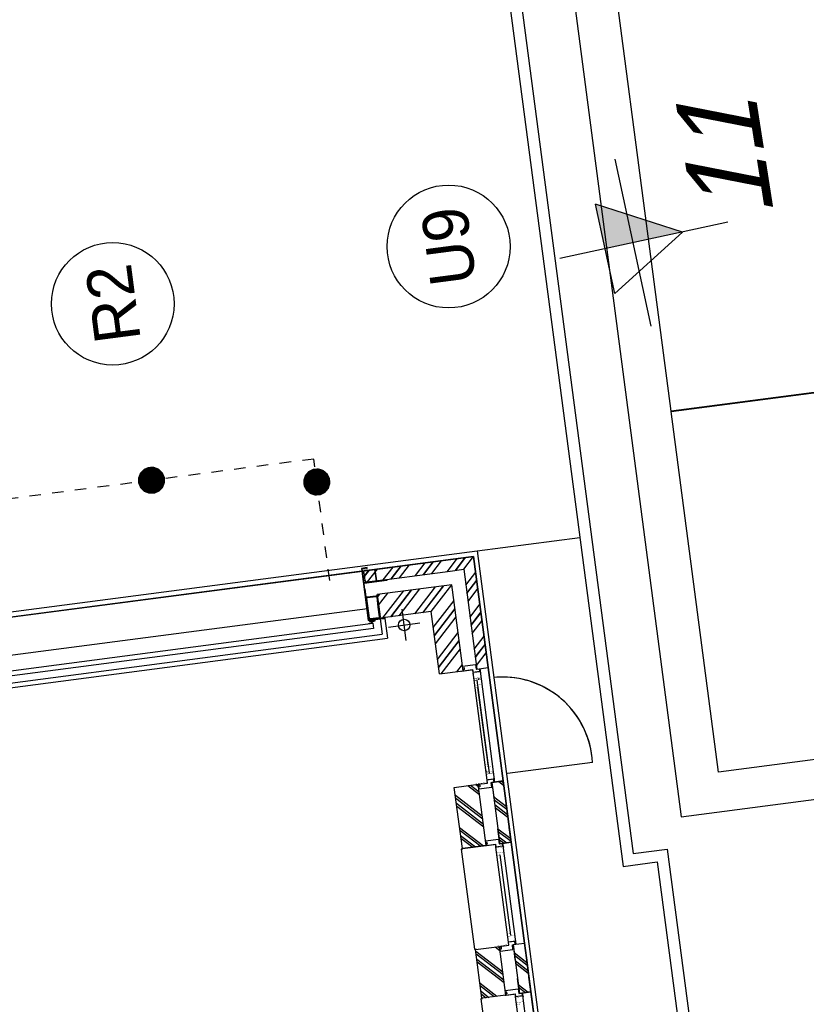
# Model space of a CAD drawing. Header units: metres. Extents: x 118052 to 118564, y 454784 to 455719.
# Tile 28 of 160: x 118279 to 118286, y 455196 to 455204. Entities that reach past the tile are written whole.
import ezdxf
from ezdxf.enums import TextEntityAlignment as Align

# ---------------------------------------------------------------- set-up
doc = ezdxf.new("R2010")
doc.units = ezdxf.units.M
doc.header["$LTSCALE"] = 0.5
doc.linetypes.add('Tauw_L_Center2', pattern=[6.4990000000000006, 4, -0.833, 0.833, -0.833])
for name, color, linetype in [('_gebouwen', 7, 'Continuous'), ('_ob10', 7, 'Continuous'), ('_verharding', 7, 'Continuous'), ('Koningsstal VIEUWPORT', 254, 'Continuous'), ('ZU_N_-_AL999---LR_pvc160_sdr34__20_^200~M_-----', 7, 'Continuous'), ('ZU_N_-_AL999---LU_pvc110_sdr34__20_^200~M_-----', 7, 'Continuous'), ('ZU_N_-_EL999---LU_pvc110_sdr34~H_-----', 2, 'Tauw_L_Center2'), ('ZU_N_-_EL999---LU_pvc160_sdr34~H_-----', 2, 'Tauw_L_Center2'), ('ZU_N_-_MB00----SYM_SONDERING~-_001--', 1, 'Continuous'), ('ZU_N_-_ML999---LR_pvc160_sdr34__20_^200~M_-----', 7, 'Continuous'), ('ZU_N_-_ML999---LU_pvc110_sdr34__20_^200~M_-----', 7, 'Continuous'), ('ZU_N_-_TB00----tekst__35_^200~-_-----', 7, 'Continuous'), ('ZU_N_D_EB00--F-METSELWERK~-_-----', 7, 'Continuous')]:
    doc.layers.add(name, color=color, linetype=linetype)
doc.layers.add('_hekwerk', color=7, linetype='Continuous', lineweight=50)
doc.styles.add('tcb_isocp', font='tcb_isocp.shx')

# ---------------------------------------------------------------- blocks, each defined once
blk = doc.blocks.new('A$C06DD79C7')
at = {"layer": 'ZU_N_D_EB00--F-METSELWERK~-_-----'}
h = blk.add_hatch(dxfattribs=at)
h.set_pattern_fill('10300013,O', color=256, scale=100000, angle=180)
h.set_pattern_definition([(315, (17649.99999999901, -26379.99999999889), (141.4213562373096, 141.4213562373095), []), (315, (17720.70999999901, -26379.99999999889), (141.4213562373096, 141.4213562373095), [])])
h.paths.add_polyline_path([(17159.999999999, -26769.99999999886), (17159.99999999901, -26869.99999999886), (18139.99999999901, -26869.99999999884), (18139.99999999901, -25889.9999999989), (18039.99999999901, -25889.9999999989), (18039.99999999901, -26649.99999999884), (18039.99999999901, -26769.99999999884)])
h = blk.add_hatch(dxfattribs=at)
h.set_pattern_fill('10300013,O', color=256, scale=100000, angle=180)
h.set_pattern_definition([(315, (17539.99999999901, -26269.99999999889), (141.4213562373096, 141.4213562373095), []), (315, (17610.70999999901, -26269.99999999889), (141.4213562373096, 141.4213562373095), [])])
h.paths.add_polyline_path([(17159.99999999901, -26649.99999999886), (17919.99999999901, -26649.99999999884), (17919.99999999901, -25989.9999999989), (17709.99999999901, -25989.9999999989), (17709.99999999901, -26439.99999999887), (17159.99999999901, -26439.99999999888)])
h = blk.add_hatch(dxfattribs=at)
h.set_pattern_fill('10300013,O', color=256, scale=100000, angle=89.99999999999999)
h.set_pattern_definition([(225, (14514.99999999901, -26544.9999999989), (141.4213562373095, -141.4213562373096), []), (225, (14514.99999999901, -26615.7099999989), (141.4213562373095, -141.4213562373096), [])])
h.paths.add_polyline_path([(14299.99999999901, -26439.9999999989), (14299.99999999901, -26649.9999999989), (14729.99999999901, -26649.9999999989), (14729.99999999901, -26439.9999999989)])
h = blk.add_hatch(dxfattribs=at)
h.set_pattern_fill('10300013,O', color=256, scale=100000, angle=90.00000000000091)
h.set_pattern_definition([(225.0000000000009, (15889.99999999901, -26544.9999999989), (141.4213562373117, -141.4213562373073), []), (225.0000000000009, (15889.99999999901, -26615.7099999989), (141.4213562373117, -141.4213562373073), [])])
h.paths.add_polyline_path([(15619.99999999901, -26439.9999999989), (15619.99999999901, -26649.9999999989), (16159.99999999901, -26649.99999999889), (16159.99999999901, -26439.99999999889)])
h = blk.add_hatch(dxfattribs=at)
h.set_pattern_fill('10300013,O', color=256, scale=100000, angle=89.99999999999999)
h.set_pattern_definition([(225, (14514.99999999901, -26819.9999999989), (141.4213562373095, -141.4213562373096), []), (225, (14514.99999999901, -26890.7099999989), (141.4213562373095, -141.4213562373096), [])])
h.paths.add_polyline_path([(14299.99999999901, -26769.9999999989), (14299.99999999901, -26869.9999999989), (14729.99999999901, -26869.9999999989), (14729.99999999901, -26769.9999999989)])
h = blk.add_hatch(dxfattribs=at)
h.set_pattern_fill('10300013,O', color=256, scale=100000, angle=90.00000000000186)
h.set_pattern_definition([(225.0000000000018, (15889.99999999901, -26819.99999999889), (141.4213562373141, -141.4213562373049), []), (225.0000000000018, (15889.99999999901, -26890.70999999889), (141.4213562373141, -141.4213562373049), [])])
h.paths.add_polyline_path([(15619.99999999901, -26769.9999999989), (15619.99999999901, -26869.9999999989), (16159.99999999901, -26869.99999999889), (16159.999999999, -26769.99999999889)])
for p, q in [((17528.99992117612, -21669.99999999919), (17528.99992117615, -26029.9999999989)), ((17568.99992117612, -21709.99999999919), (17568.99992117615, -25989.9999999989)), ((17809.99992014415, -21800.00000111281), (17809.99992014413, -25889.9999999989)), ((18139.99999999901, -21809.99999999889), (18139.99999999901, -25889.9999999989)), ((17979.99999999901, -25889.9999999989), (17709.99999999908, -25889.9999999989)), ((18039.99999999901, -25889.9999999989), (18139.99999999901, -25889.9999999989)), ((18139.99999999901, -25889.9999999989), (18139.99999999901, -26869.99999999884)), ((17703.99999999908, -25989.9999999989), (17568.99992117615, -25989.9999999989)), ((17703.99999999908, -25989.9999999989), (17703.99999999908, -26029.9999999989)), ((17709.99999999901, -26439.99999999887), (17709.99999999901, -25989.9999999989)), ((17709.99999999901, -25989.9999999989), (17919.99999999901, -25989.9999999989)), ((17703.99999999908, -26029.9999999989), (17528.99992117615, -26029.9999999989)), ((17625.00000058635, -26051.53793978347), (17625.00000058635, -26328.46206021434)), ((17486.53794037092, -26189.9999999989), (17763.46206080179, -26189.9999999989)), ((14299.99999999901, -26439.9999999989), (14729.99999999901, -26439.9999999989)), ((14299.99999999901, -26649.9999999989), (14299.99999999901, -26439.9999999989)), ((14299.99999999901, -26439.9999999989), (14729.99999999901, -26439.9999999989)), ((14729.99999999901, -26439.9999999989), (14729.99999999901, -26649.9999999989)), ((15619.99999999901, -26649.9999999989), (15619.99999999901, -26439.9999999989)), ((15619.99999999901, -26439.9999999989), (15619.99999999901, -26649.9999999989)), ((15619.99999999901, -26649.9999999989), (15619.99999999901, -26439.9999999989)), ((15619.99999999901, -26439.9999999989), (16159.99999999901, -26439.99999999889)), ((16159.99999999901, -26439.99999999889), (16159.99999999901, -26649.99999999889)), ((17159.99999999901, -26439.99999999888), (17709.99999999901, -26439.99999999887)), ((17159.99999999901, -26439.99999999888), (17159.99999999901, -26649.99999999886)), ((14299.99999999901, -26649.9999999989), (14729.99999999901, -26649.9999999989)), ((14300.00000035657, -26650.00000037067), (14300.00000035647, -26732.52698366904)), ((14310.00000011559, -26649.9999997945), (14300.00000035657, -26649.99999979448)), ((14310.00000012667, -26662.79973472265), (14310.00000011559, -26649.9999997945)), ((14720.00000012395, -26662.79973472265), (14720.00000013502, -26649.9999997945)), ((14720.00000013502, -26649.9999997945), (14729.99999989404, -26649.99999979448)), ((14729.99999989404, -26650.00000037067), (14729.99999989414, -26732.52698366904)), ((15619.99999999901, -26649.9999999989), (16159.99999999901, -26649.99999999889)), ((15620.00000035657, -26650.00000037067), (15620.00000035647, -26732.52698366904)), ((15630.00000011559, -26649.9999997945), (15620.00000035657, -26649.99999979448)), ((15630.00000012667, -26662.79973472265), (15630.00000011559, -26649.9999997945)), ((16150.00000012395, -26662.79973472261), (16150.00000013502, -26649.99999979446)), ((16150.00000013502, -26649.99999979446), (16159.99999989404, -26649.99999979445)), ((16159.99999989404, -26650.00000037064), (16159.99999989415, -26732.52698366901)), ((17160.00000011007, -26650.00000037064), (17160.00000010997, -26732.52698366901)), ((17169.99999986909, -26649.99999979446), (17160.00000011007, -26649.99999979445)), ((17169.99999988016, -26662.79973472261), (17169.99999986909, -26649.99999979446)), ((13434.99999999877, -26732.52698366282), (14275.00000022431, -26732.52698366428)), ((14300.00000035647, -26732.5269836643), (14275.00000012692, -26732.52698366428)), ((14299.99999999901, -26869.9999999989), (14299.99999999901, -26769.9999999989)), ((14729.99999999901, -26769.9999999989), (14299.99999999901, -26769.9999999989)), ((14300.00000020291, -26769.9999999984), (14431.02179932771, -26769.99999989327)), ((14300.00000020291, -26769.9999999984), (14300.00000028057, -26869.9999999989)), ((14729.99999999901, -26770.00000047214), (14598.9782008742, -26770.00000046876)), ((14729.99999989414, -26732.5269836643), (14755.0000001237, -26732.52698366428)), ((14729.99999999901, -26769.9999999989), (14729.99999999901, -26869.9999999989)), ((14729.99999999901, -26770.00000047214), (14729.99999999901, -26870.00000047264)), ((14754.99999999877, -26732.52698366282), (15595.00000022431, -26732.52698366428)), ((15522.78969406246, -26757.82646202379), (14813.75454079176, -26757.8264620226)), ((15620.00000035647, -26732.5269836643), (15595.00000012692, -26732.52698366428)), ((15619.99999999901, -26869.9999999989), (15619.99999999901, -26769.9999999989)), ((15619.99999999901, -26769.9999999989), (15619.99999999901, -26869.9999999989)), ((15619.99999999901, -26869.9999999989), (15619.99999999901, -26769.9999999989)), ((16159.99999999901, -26769.99999999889), (15619.99999999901, -26769.9999999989)), ((15620.00000020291, -26769.9999999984), (15751.02179932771, -26769.99999989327)), ((15620.00000020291, -26769.9999999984), (15620.00000028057, -26869.9999999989)), ((16159.99999999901, -26770.0000004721), (16028.9782008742, -26770.00000046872)), ((16159.99999989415, -26732.52698366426), (16185.0000001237, -26732.52698366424)), ((16159.99999999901, -26869.99999999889), (16159.999999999, -26769.99999999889)), ((16159.99999999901, -26770.0000004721), (16159.99999999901, -26870.0000004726)), ((16185.00000007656, -26732.52145192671), (17134.99999996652, -26732.5214518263)), ((16184.99999999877, -26732.52698366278), (17134.99999997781, -26732.52698366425)), ((17062.78969381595, -26757.82646202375), (16243.75454079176, -26757.82646202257)), ((16244.09745437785, -26732.52145192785), (16256.36617213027, -26732.52145192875)), ((17000.0182480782, -26757.82093018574), (16306.52598659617, -26757.82093028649)), ((16319.98175196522, -26757.82093028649), (17000.0182480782, -26757.82093018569)), ((17075.90254566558, -26772.51592053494), (17063.63382791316, -26772.51592053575)), ((17160.00000010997, -26732.52698366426), (17134.99999988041, -26732.52698366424)), ((17159.99999999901, -26769.99999999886), (17159.99999999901, -26869.99999999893)), ((17159.9999999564, -26769.99999999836), (17181.02179932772, -26769.99999989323)), ((17159.9999999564, -26769.99999999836), (17160.00000003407, -26869.99999999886)), ((13409.99999999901, -26797.52145237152), (14300.00000022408, -26797.52145237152)), ((14278.67399164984, -26797.52145191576), (14266.40527389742, -26797.5214519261)), ((14729.99999999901, -26797.52145237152), (15620.00000022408, -26797.52145237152)), ((14751.32600860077, -26797.52145191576), (14763.59472635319, -26797.5214519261)), ((15598.67399164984, -26797.52145191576), (15586.40527389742, -26797.5214519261)), ((16160.00000007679, -26797.51592063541), (17159.99999996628, -26797.51592053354)), ((16159.99999999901, -26797.52145237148), (17159.99999997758, -26797.52145237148)), ((16181.32600860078, -26797.52145191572), (16193.5947263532, -26797.52145192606)), ((16244.09745437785, -26797.51592063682), (16256.36617213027, -26797.51592063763)), ((17138.67399140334, -26797.52145191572), (17126.40527365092, -26797.52145192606)), ((14729.99999999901, -26869.9999999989), (14299.99999999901, -26869.9999999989)), ((14300.00000028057, -26869.9999999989), (14431.02179940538, -26869.99999989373)), ((14729.99999999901, -26870.00000047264), (14598.9782008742, -26870.00000046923)), ((16159.99999999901, -26869.99999999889), (15619.99999999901, -26869.9999999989)), ((15620.00000028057, -26869.9999999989), (15751.02179940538, -26869.99999989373)), ((16159.99999999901, -26870.0000004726), (16028.9782008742, -26870.00000046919)), ((16219.99999999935, -27665.4538770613), (16219.99999999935, -26915.40861588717)), ((18139.99999999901, -26869.99999999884), (17159.99999999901, -26869.99999999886)), ((17160.00000003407, -26869.99999999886), (17181.02179940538, -26869.9999998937))]:
    blk.add_line(p, q, dxfattribs=at)
for points in [[(17629.99992014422, -25921.48927002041), (17629.99992014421, -21769.70462589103), (17674.99992014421, -21769.70462589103), (17674.99992014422, -25921.48927002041)], [(17693.99999999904, -25944.49999999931), (17703.99999999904, -25944.49999999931), (17703.99999999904, -25894.49999999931), (17693.99999999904, -25894.49999999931)], [(17695.99999999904, -25942.49999999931), (17701.99999999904, -25942.49999999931), (17701.99999999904, -25896.49999999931), (17695.99999999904, -25896.49999999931)]]:
    blk.add_lwpolyline(points, close=True, dxfattribs=at)
for points in [[(18039.99999999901, -25889.9999999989), (18039.99999999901, -26649.99999999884), (18039.99999999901, -26769.99999999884), (17159.99999999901, -26769.99999999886)], [(17159.99999999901, -26649.99999999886), (17919.99999999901, -26649.99999999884), (17919.99999999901, -25989.9999999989)], [(14295.00000079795, -26444.99999954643), (14295.00000096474, -26429.9999999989), (13415.00000102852, -26429.9999999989), (13415.00000102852, -26444.9999999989)], [(15615.00000079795, -26444.99999954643), (15615.00000096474, -26429.9999999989), (14735.00000102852, -26429.9999999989), (14735.00000102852, -26444.9999999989)], [(14310.00000012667, -26662.79973472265), (14325.00000012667, -26662.79973472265), (14325.00000012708, -26650.00000036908), (14342.00000012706, -26650.0000003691), (14342.00000012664, -26764.00000036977), (14300.00000012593, -26764.00000036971), (14300.00000012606, -26790.00000036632), (14275.00000012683, -26790.00000036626), (14275.00000012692, -26732.52698366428)], [(14720.00000012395, -26662.79973472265), (14705.00000012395, -26662.79973472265), (14705.00000012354, -26650.00000036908), (14688.00000012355, -26650.0000003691), (14688.00000012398, -26764.00000036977), (14730.00000012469, -26764.00000036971), (14730.00000012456, -26790.00000036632), (14755.00000012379, -26790.00000036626), (14755.0000001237, -26732.52698366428)], [(15630.00000012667, -26662.79973472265), (15645.00000012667, -26662.79973472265), (15645.00000012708, -26650.00000036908), (15662.00000012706, -26650.0000003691), (15662.00000012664, -26764.00000036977), (15620.00000012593, -26764.00000036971), (15620.00000012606, -26790.00000036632), (15595.00000012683, -26790.00000036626), (15595.00000012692, -26732.52698366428)], [(16150.00000012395, -26662.79973472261), (16135.00000012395, -26662.79973472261), (16135.00000012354, -26650.00000036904), (16118.00000012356, -26650.00000036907), (16118.00000012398, -26764.00000036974), (16160.00000012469, -26764.00000036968), (16160.00000012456, -26790.00000036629), (16185.00000012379, -26790.00000036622), (16185.0000001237, -26732.52698366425)], [(17169.99999988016, -26662.79973472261), (17184.99999988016, -26662.79973472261), (17184.99999988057, -26650.00000036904), (17201.99999988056, -26650.00000036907), (17201.99999988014, -26764.00000036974), (17159.99999987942, -26764.00000036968), (17159.99999987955, -26790.00000036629), (17134.99999988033, -26790.00000036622), (17134.99999988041, -26732.52698366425)]]:
    blk.add_lwpolyline(points, dxfattribs=at)
at = {"layer": 'ZU_N_D_EB00--F-METSELWERK~-_-----', "flags": 128}
blk.add_lwpolyline([(18157.99999999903, -25889.99999999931), (18157.99999999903, -25933.99999999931), (18163.99999999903, -25933.99999999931), (18163.99999999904, -25883.99999999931), (17703.99999999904, -25883.99999999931), (17703.99999999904, -26033.99999999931), (17709.99999999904, -26033.99999999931), (17709.99999999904, -25889.99999999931)], close=True, dxfattribs=at)
for points in [[(17809.99999999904, -25989.99999999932), (17722.59999999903, -25989.99999999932, -0.4142135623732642), (17709.99999999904, -25977.39999999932), (17709.99999999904, -25902.59999999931, -0.4142135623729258), (17722.59999999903, -25889.99999999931), (17897.39999999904, -25889.99999999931, -0.4142135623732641), (17909.99999999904, -25902.59999999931), (17909.99999999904, -25977.39999999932, -0.4142135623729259), (17897.39999999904, -25989.99999999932)], [(17809.99999999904, -25983.69999999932), (17722.59999999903, -25983.69999999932, -0.4142135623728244), (17716.29999999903, -25977.39999999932), (17716.29999999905, -25902.59999999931, -0.414213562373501), (17722.59999999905, -25896.2999999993), (17897.39999999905, -25896.29999999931, -0.4142135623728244), (17903.69999999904, -25902.5999999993), (17903.69999999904, -25977.39999999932, -0.414213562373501), (17897.39999999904, -25983.69999999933)], [(18129.99999999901, -25889.99999999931), (18129.99999999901, -25892.49999999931, -0.414213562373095), (18122.49999999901, -25899.99999999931), (18054.99999999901, -25899.99999999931, 0.4142135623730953), (18039.99999999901, -25914.99999999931), (18039.99999999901, -26082.49999999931, -0.414213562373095), (18032.49999999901, -26089.99999999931), (18029.99999999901, -26089.99999999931), (18029.99999999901, -25889.99999999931)]]:
    blk.add_lwpolyline(points, format="xyb", close=True, dxfattribs=at)
at = {"layer": 'ZU_N_D_EB00--F-METSELWERK~-_-----', "const_width": 2}
for points in [[(14294.34430402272, -26629.9999998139), (14294.344304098, -26727.06750700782), (14249.344304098, -26727.06750703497)], [(14735.65569622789, -26629.9999998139), (14735.65569615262, -26727.06750700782), (14780.65569615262, -26727.06750703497)], [(15614.34430402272, -26629.9999998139), (15614.344304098, -26727.06750700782), (15569.344304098, -26727.06750703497)], [(16165.6556962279, -26629.99999981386), (16165.65569615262, -26727.06750700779), (16210.65569615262, -26727.06750703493)], [(17154.34430377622, -26629.99999981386), (17154.3443038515, -26727.06750700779), (17109.3443038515, -26727.06750703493)], [(14276.38341646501, -26797.52145192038), (14202.78969406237, -26797.5214519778), (14222.78969406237, -26797.5214519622), (14222.78969401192, -26732.5214519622)], [(14222.78969401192, -26732.5214519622), (14202.78969401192, -26732.5214519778), (14202.78969403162, -26757.8264616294), (14222.78969403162, -26757.82646161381)], [(14222.78969401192, -26732.52145196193), (14255.82271398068, -26732.52145193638), (14255.82271398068, -26732.52145193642)], [(14254.81908937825, -26732.5214519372), (14268.21942583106, -26732.52145192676), (14268.21942588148, -26797.52145192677), (14280.99087160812, -26797.52145191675)], [(14775.18091087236, -26732.5214519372), (14761.78057441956, -26732.52145192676), (14761.78057436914, -26797.52145192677), (14749.0091286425, -26797.52145191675)], [(14753.6165837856, -26797.52145192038), (14827.21030618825, -26797.5214519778), (14807.21030618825, -26797.5214519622), (14807.2103062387, -26732.5214519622)], [(14807.2103062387, -26732.52145196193), (14774.17728626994, -26732.52145193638), (14774.17728626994, -26732.52145193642)], [(14807.2103062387, -26732.5214519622), (14827.2103062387, -26732.5214519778), (14827.21030621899, -26757.8264616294), (14807.21030621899, -26757.82646161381)], [(15596.38341646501, -26797.52145192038), (15522.78969406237, -26797.5214519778), (15542.78969406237, -26797.5214519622), (15542.78969401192, -26732.5214519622)], [(15542.78969401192, -26732.5214519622), (15522.78969401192, -26732.5214519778), (15522.78969403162, -26757.8264616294), (15542.78969403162, -26757.82646161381)], [(15542.78969401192, -26732.52145196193), (15575.82271398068, -26732.52145193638), (15575.82271398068, -26732.52145193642)], [(15574.81908937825, -26732.5214519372), (15588.21942583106, -26732.52145192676), (15588.21942588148, -26797.52145192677), (15600.99087160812, -26797.52145191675)], [(16174.78057441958, -26797.51592063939), (16242.7693559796, -26797.51592063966), (16241.78057441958, -26797.5159206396), (16241.78057441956, -26732.5159206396), (16191.78057441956, -26732.51592063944), (16191.78057441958, -26797.51592063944), (16174.78057441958, -26797.51592063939)], [(16205.18091087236, -26732.52145193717), (16191.78057441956, -26732.52145192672), (16191.78057436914, -26797.52145192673), (16179.0091286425, -26797.52145191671)], [(16183.61658378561, -26797.52145192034), (16257.21030618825, -26797.52145197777), (16237.21030618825, -26797.52145196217), (16237.2103062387, -26732.52145196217)], [(16237.2103062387, -26732.5214519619), (16204.17728626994, -26732.52145193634), (16204.17728626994, -26732.52145193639)], [(16237.2103062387, -26732.52145196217), (16257.2103062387, -26732.52145197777), (16257.210306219, -26757.82646162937), (16237.210306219, -26757.82646161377)], [(16241.78057441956, -26732.5159206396), (16261.78057441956, -26732.51592063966)], [(16267.95235659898, -26739.92002707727), (16254.55202014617, -26739.92002707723), (16254.55202014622, -26797.51592063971), (16245.9838613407, -26797.51592063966)], [(16246.38802956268, -26797.51592063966), (16319.98175196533, -26797.51592063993), (16299.98175196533, -26797.51592063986), (16299.9817519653, -26732.51592063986)], [(16299.9817519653, -26732.51592063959), (16266.94873199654, -26732.51592063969), (16266.94873199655, -26739.92002707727)], [(16299.9817519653, -26732.51592063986), (16319.9817519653, -26732.51592063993), (16319.98175196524, -26757.82093029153), (16299.98175196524, -26757.82093029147)], [(17073.61197048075, -26797.51592053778), (17000.01824807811, -26797.51592053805), (17020.01824807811, -26797.51592053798), (17020.01824807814, -26732.51592053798)], [(17020.01824807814, -26732.51592053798), (17000.01824807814, -26732.51592053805), (17000.0182480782, -26757.82093018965), (17020.0182480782, -26757.82093018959)], [(17020.01824807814, -26732.51592053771), (17053.0512680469, -26732.51592053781), (17053.05126804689, -26739.92002697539)], [(17052.04764344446, -26739.92002697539), (17065.44797989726, -26739.92002697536), (17065.44797989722, -26797.51592053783), (17074.01613870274, -26797.51592053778)], [(17078.21942562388, -26732.51592053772), (17058.21942562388, -26732.51592053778)], [(17136.38341621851, -26797.52145192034), (17062.78969381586, -26797.52145197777), (17082.78969381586, -26797.52145196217), (17082.78969376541, -26732.52145196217)], [(17082.78969376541, -26732.52145196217), (17062.78969376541, -26732.52145197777), (17062.78969378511, -26757.82646162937), (17082.78969378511, -26757.82646161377)], [(17145.21942562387, -26797.51592053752), (17077.23064406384, -26797.51592053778), (17078.21942562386, -26797.51592053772), (17078.21942562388, -26732.51592053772), (17128.21942562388, -26732.51592053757), (17128.21942562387, -26797.51592053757), (17145.21942562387, -26797.51592053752)], [(17082.78969376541, -26732.5214519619), (17115.82271373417, -26732.52145193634), (17115.82271373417, -26732.52145193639)], [(17114.81908913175, -26732.52145193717), (17128.21942558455, -26732.52145192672), (17128.21942563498, -26797.52145192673), (17140.99087136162, -26797.52145191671)], [(16241.78057441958, -26788.93220687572), (16250.73921385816, -26788.93220687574), (16249.13864860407, -26788.93220687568)], [(17078.21942562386, -26788.93220677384), (17069.26078618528, -26788.93220677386), (17070.86135143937, -26788.9322067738)]]:
    blk.add_lwpolyline(points, dxfattribs=at)
at = {"layer": 'ZU_N_D_EB00--F-METSELWERK~-_-----'}
blk.add_circle((17625.00000058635, -26189.9999999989), 50, dxfattribs=at)
for centre, radius, start, end in [((17723.52738891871, -25886.34096743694), 44.58317010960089, 177.1335700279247, 228.5245559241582), ((17723.52738891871, -25894.34096743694), 44.58317010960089, 177.1335700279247, 228.5245559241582), ((16281.99307441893, -26882.22387507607), 785.6795639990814, 265.4744431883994, 356.2538015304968)]:
    blk.add_arc(centre, radius, start, end, dxfattribs=at)
blk = doc.blocks.new('zusondg1')
for p, q in [((0, -1.056103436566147), (0, 0.819315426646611)), ((-0.5, 0.314618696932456), (0, -0.5514067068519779)), ((-0.5, 0.314618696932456), (0.5, 0.314618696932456)), ((0, -0.5514067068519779), (0.5, 0.314618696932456)), ((-0.9336846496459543, 0), (0.933684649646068, 0))]:
    blk.add_line(p, q)
for points in [[(0, -0.5514067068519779), (0, 0.314618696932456), (0.5, 0.314618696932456)], [(0, -0.5514067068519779), (0, 0.314618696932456), (0.5, 0.314618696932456), (0, -0.5514067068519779)]]:
    blk.add_solid(points)
blk = doc.blocks.new('Leidingen')
at = {"layer": 'ZU_N_-_EL999---LU_pvc110_sdr34~H_-----'}
blk.add_lwpolyline([(-263355.5209956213, -25542.35845676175), (-262284.4050102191, -25542.35845673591)], dxfattribs=at)
at = {"layer": 'ZU_N_-_EL999---LU_pvc160_sdr34~H_-----'}
blk.add_lwpolyline([(-262284.4050102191, -25542.35845673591), (-262284.4050105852, 1196.853516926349)], dxfattribs=at)
at = {"layer": 'ZU_N_-_ML999---LR_pvc160_sdr34__20_^200~M_-----', "flags": 128}
blk.add_lwpolyline([(-262284.4050103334, -24112.25999547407, 0, 0, 0), (-262403.9640958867, -24122.53740149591, 0, 91.82399999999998, 0), (-262394.8536934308, -24121.75426314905, 91.82399999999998, 169.728, 0), (-262368.9571955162, -24119.5281770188, 169.728, 221.712, 0), (-262330.1483163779, -24116.1921310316, 221.712, 240, 0), (-262284.4050103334, -24112.25999547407, 240, 221.712, 0), (-262238.6617042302, -24108.32785998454, 221.712, 169.728, 0), (-262199.8528249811, -24104.99181401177, 169.728, 91.82399999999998, 0), (-262173.956327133, -24102.76572787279, 91.82399999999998, 0, 0), (-262164.8459247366, -24101.98258957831, 0, 0, 0), (-262284.4050103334, -24112.25999547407, 0, 0, 0), (-261244.212556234, -24022.84412147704, 0, 0, 0)], format="xyseb", dxfattribs=at)
at = {"layer": 'ZU_N_-_ML999---LR_pvc160_sdr34__20_^200~M_-----'}
blk.add_circle((-260710.5464825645, -23976.96970825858), 535.6341475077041, dxfattribs=at)
at = {"layer": 'ZU_N_-_ML999---LU_pvc110_sdr34__20_^200~M_-----', "ltscale": 0.005, "flags": 128}
blk.add_lwpolyline([(-262487.1163916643, -25542.35845676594, 0, 0, 0), (-262583.3429737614, -25470.66156023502, 0, 91.82400020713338, 0), (-262576.0105082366, -25476.124863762, 91.82400020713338, 169.7280003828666, 0), (-262555.1678305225, -25491.65441155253, 169.7280003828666, 221.7120005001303, 0), (-262523.932681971, -25514.92722411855, 221.7120005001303, 240.0000005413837, 0), (-262487.1163916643, -25542.35845676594, 240.0000005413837, 221.7120005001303, 0), (-262450.3001013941, -25569.78968934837, 221.7120005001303, 169.7280003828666, 0), (-262419.0649529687, -25593.06250195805, 169.7280003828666, 91.82400020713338, 0), (-262398.2222752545, -25608.59204974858, 91.82400020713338, 0, 0), (-262390.8898097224, -25614.05535327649, 0, 0, 0), (-262487.1163916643, -25542.35845676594, 0, 0, 0), (-261025.6872512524, -26631.24607587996, 0, 0, 0)], format="xyseb", dxfattribs=at)
at = {"layer": 'ZU_N_-_ML999---LU_pvc110_sdr34__20_^200~M_-----', "ltscale": 0.005}
blk.add_circle((-260594.7984212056, -26952.29449302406), 537.3427863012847, dxfattribs=at)
at = {"layer": 'ZU_N_-_MB00----SYM_SONDERING~-_001--', "xscale": 799.9999999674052, "yscale": 800.0000000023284, "zscale": 799.9999999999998, "rotation": 4.735440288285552}
blk.add_blockref('zusondg1', (-260772.2732348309, -28555.63542957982), dxfattribs=at)
at = {"layer": 'ZU_N_-_AL999---LR_pvc160_sdr34__20_^200~M_-----', "style": 'tcb_isocp'}
blk.add_text('R2', height=399.9999999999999, dxfattribs=at).set_placement((-260710.5464825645, -23976.96970825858), align=Align.MIDDLE)
at = {"layer": 'ZU_N_-_AL999---LU_pvc110_sdr34__20_^200~M_-----', "ltscale": 0.005, "style": 'tcb_isocp'}
blk.add_text('U9', height=400.0000009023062, dxfattribs=at).set_placement((-260594.7984212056, -26952.29449302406), align=Align.MIDDLE)
at = {"layer": 'ZU_N_-_TB00----tekst__35_^200~-_-----', "style": 'tcb_isocp', "oblique": 20.00023775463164}
blk.add_text('11', height=699.9999999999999, rotation=1.435440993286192, dxfattribs=at).set_placement((-260179.8993977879, -29447.36180369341), align=Align.MIDDLE)

msp = doc.modelspace()

# ---------------------------------------------------------------- hatches: boundary and pattern name
at = {"layer": '_gebouwen'}
h = msp.add_hatch(dxfattribs=at)
h.set_pattern_fill('10300013,O', color=256, scale=99.75393699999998, angle=277.4698759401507)
h.set_pattern_definition([(52.46987594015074, (118282.7730033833, 455199.1354025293), (-0.1582163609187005, 0.1215358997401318), []), (52.46987594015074, (118282.7638333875, 455199.2053399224), (-0.1582163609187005, 0.1215358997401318), [])])
h.paths.add_polyline_path([(118283.222287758, 455198.7013336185), (118283.3211951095, 455198.7143021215), (118283.1941038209, 455199.6835942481), (118282.2248116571, 455199.5565029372), (118282.2377801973, 455199.4575955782), (118282.9894761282, 455199.5561561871), (118283.10816495, 455199.5717183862)])
h = msp.add_hatch(dxfattribs=at)
h.set_pattern_fill('10300013,O', color=256, scale=99.75393699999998, angle=277.4698759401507)
h.set_pattern_definition([(52.46987594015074, (118282.6784706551, 455199.0123390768), (-0.1582163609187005, 0.1215358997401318), []), (52.46987594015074, (118282.6693006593, 455199.0822764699), (-0.1582163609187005, 0.1215358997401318), [])])
h.paths.add_polyline_path([(118283.1035989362, 455198.685771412), (118283.0050383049, 455199.4374673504), (118282.3522497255, 455199.3518752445), (118282.3794836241, 455199.144169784), (118282.8245667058, 455199.2025280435), (118282.8958934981, 455198.6585375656)])
h = msp.add_hatch(dxfattribs=at)
h.set_pattern_fill('10300013,O', color=256, scale=99.75393699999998, angle=187.4698759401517)
h.set_pattern_definition([(322.4698759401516, (118283.164446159, 455197.4160310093), (0.1215358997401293, 0.1582163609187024), []), (322.4698759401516, (118283.234383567, 455197.4252010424), (0.1215358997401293, 0.1582163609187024), [])])
h.paths.add_polyline_path([(118283.0956083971, 455197.135364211), (118283.3033138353, 455197.1625980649), (118283.2332839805, 455197.6966978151), (118283.0255784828, 455197.6694639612)])
h = msp.add_hatch(dxfattribs=at)
h.set_pattern_fill('10300013,O', color=256, scale=99.75393699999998, angle=187.4698759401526)
h.set_pattern_definition([(322.4698759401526, (118283.4364414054, 455197.4516943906), (0.1215358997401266, 0.1582163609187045), []), (322.4698759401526, (118283.5063788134, 455197.4608644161), (0.1215358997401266, 0.1582163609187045), [])])
h.paths.add_polyline_path([(118283.4220027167, 455197.1781602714), (118283.5209100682, 455197.1911287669), (118283.4508801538, 455197.7252285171), (118283.3519728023, 455197.7122600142)])
h = msp.add_hatch(dxfattribs=at)
h.set_pattern_fill('10300013,O', color=256, scale=99.75393699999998, angle=187.4698759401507)
h.set_pattern_definition([(322.4698759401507, (118283.3427630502, 455196.0560548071), (0.1215358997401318, 0.1582163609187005), []), (322.4698759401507, (118283.4127004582, 455196.0652248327), (0.1215358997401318, 0.1582163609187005), [])])
h.paths.add_polyline_path([(118283.2667926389, 455195.8297870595), (118283.474498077, 455195.8570209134), (118283.4187335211, 455196.2823225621), (118283.211028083, 455196.2550887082)])
h = msp.add_hatch(dxfattribs=at)
h.set_pattern_fill('10300013,O', color=256, scale=99.75393699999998, angle=187.4698759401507)
h.set_pattern_definition([(322.4698759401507, (118283.6147582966, 455196.0917181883), (0.1215358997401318, 0.1582163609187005), []), (322.4698759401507, (118283.6846957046, 455196.1008882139), (0.1215358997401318, 0.1582163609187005), [])])
h.paths.add_polyline_path([(118283.5931868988, 455195.8725831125), (118283.6920942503, 455195.8855516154), (118283.6363296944, 455196.3108532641), (118283.5374223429, 455196.2978847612)])

# ---------------------------------------------------------------- linework, layer by layer
for p, q in [((118282.2248116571, 455199.5565029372), (118283.1941038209, 455199.6835942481)), ((118283.1941038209, 455199.6835942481), (118282.3336098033, 455199.5707682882)), ((118282.3336098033, 455199.5707682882), (118283.1941038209, 455199.6835942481)), ((118282.3336098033, 455199.5707682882), (118283.1941038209, 455199.6835942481)), ((118283.1941038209, 455199.6835942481), (118283.3211951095, 455198.7143021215)), ((118283.1941038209, 455199.6835942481), (118285.3611404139, 455183.1561743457)), ((118283.1941038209, 455199.6835942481), (118283.3211951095, 455198.7143021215)), ((118278.1893913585, 455199.0273880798), (118282.2248116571, 455199.5565029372)), ((118282.2377801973, 455199.4575955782), (118282.2248116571, 455199.5565029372)), ((118282.3336098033, 455199.5707682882), (118282.3465782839, 455199.4718609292)), ((118282.3465782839, 455199.4718609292), (118282.3336098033, 455199.5707682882)), ((118282.3465782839, 455199.4718609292), (118282.3336098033, 455199.5707682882)), ((118282.2455612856, 455199.3982511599), (118282.280576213, 455199.1312012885)), ((118282.3794836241, 455199.144169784), (118282.3522497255, 455199.3518752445)), ((118278.2222966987, 455198.6996968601), (118282.2676077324, 455199.2301085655)), ((118282.8245667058, 455199.2025280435), (118282.3794836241, 455199.144169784)), ((118282.6062779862, 455198.949086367), (118282.5703651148, 455199.2229847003)), ((118282.8958934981, 455198.6585375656), (118282.8245667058, 455199.2025280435)), ((118282.3802617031, 455199.1382353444), (118282.4198246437, 455199.1434227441)), ((118282.3802617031, 455199.1382353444), (118282.3977691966, 455199.0047103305)), ((118282.4198246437, 455199.1434227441), (118282.4425195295, 455198.9703347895)), ((118282.4513723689, 455199.0680790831), (118282.7252707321, 455199.1039919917)), ((118278.1645341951, 455198.4496584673), (118282.3977691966, 455199.0047103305)), ((118278.1301586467, 455198.404908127), (118282.4425195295, 455198.9703347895)), ((118283.3211951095, 455198.7143021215), (118283.3184689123, 455198.7350942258)), ((118282.8958934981, 455198.6585375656), (118283.1035989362, 455198.685771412)), ((118283.1149619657, 455198.6973220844), (118283.1023020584, 455198.6956621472)), ((118283.1023020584, 455198.6956621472), (118283.1035989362, 455198.685771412)), ((118283.1035989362, 455198.685771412), (118283.185224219, 455198.6964739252)), ((118283.185224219, 455198.6964739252), (118283.1884662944, 455198.6717470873)), ((118283.3116616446, 455197.7321264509), (118283.1884608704, 455198.6717463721)), ((118283.3116670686, 455197.7321271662), (118283.1884662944, 455198.6717470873)), ((118283.222287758, 455198.7013336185), (118283.2195615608, 455198.7221257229)), ((118283.222287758, 455198.7013336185), (118283.3211951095, 455198.7143021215)), ((118283.222287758, 455198.7013336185), (118283.3211951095, 455198.7143021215)), ((118283.3791880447, 455197.7158284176), (118283.24950306, 455198.704902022)), ((118283.3791935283, 455197.7158291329), (118283.249508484, 455198.7049027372)), ((118283.2522741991, 455198.6838097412), (118283.2538652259, 455198.6716750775)), ((118283.3211951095, 455198.7143021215), (118283.4508801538, 455197.7252285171)), ((118283.2228539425, 455198.6036067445), (118283.329070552, 455197.7935206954)), ((118283.2356823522, 455198.618481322), (118283.2372734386, 455198.6063466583)), ((118283.3191795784, 455197.8689142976), (118283.2309890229, 455198.5415204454)), ((118283.2309890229, 455198.5415204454), (118283.320924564, 455197.8556055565)), ((118284.2298614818, 455197.8877313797), (118283.4889390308, 455197.7905833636)), ((118283.3039975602, 455197.790578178), (118283.3024064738, 455197.8027128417)), ((118283.3682818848, 455197.79900699), (118283.3666907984, 455197.8111416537)), ((118283.0255784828, 455197.6694639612), (118283.2332839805, 455197.6966978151)), ((118283.2332839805, 455197.6966978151), (118283.3149092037, 455197.7074003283)), ((118283.3033138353, 455197.1625980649), (118283.2332839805, 455197.6966978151)), ((118283.2345807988, 455197.68680708), (118283.2332839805, 455197.6966978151)), ((118283.3149092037, 455197.7074003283), (118283.3116670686, 455197.7321271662)), ((118283.4508801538, 455197.7252285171), (118283.3519728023, 455197.7122600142)), ((118283.3519728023, 455197.7122600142), (118283.4508801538, 455197.7252285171)), ((118283.3519728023, 455197.7122600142), (118283.4220027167, 455197.1781602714)), ((118283.3519728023, 455197.7122600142), (118283.368964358, 455197.5826698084)), ((118283.3764278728, 455197.7369221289), (118283.3748367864, 455197.7490567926)), ((118283.4508801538, 455197.7252285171), (118283.5209100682, 455197.1911287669)), ((118283.4508801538, 455197.7252285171), (118283.4678717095, 455197.5956383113)), ((118283.4508801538, 455197.7252285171), (118283.4508801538, 455197.7252285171)), ((118283.4508801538, 455197.7252285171), (118283.4678717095, 455197.5956383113)), ((118283.0956083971, 455197.135364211), (118283.0255784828, 455197.6694639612)), ((118283.2472407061, 455197.6884670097), (118283.2345807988, 455197.68680708)), ((118283.4678717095, 455197.5956383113), (118283.5209100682, 455197.1911287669)), ((118283.4220027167, 455197.1781602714), (118283.4050111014, 455197.3077504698)), ((118283.5209100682, 455197.1911287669), (118283.5039185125, 455197.3207189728)), ((118283.5209100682, 455197.1911287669), (118283.4220027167, 455197.1781602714)), ((118283.4220027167, 455197.1781602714), (118283.5209100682, 455197.1911287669)), ((118283.5209100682, 455197.1911287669), (118283.4220027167, 455197.1781602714)), ((118283.4220027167, 455197.1781602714), (118283.5209100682, 455197.1911287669)), ((118283.5646430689, 455196.3014538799), (118283.4492234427, 455197.1817293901)), ((118283.5209100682, 455197.1911287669), (118283.6363296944, 455196.3108532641)), ((118283.3033138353, 455197.1625980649), (118283.0956083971, 455197.135364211)), ((118283.0956083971, 455197.135364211), (118283.3033138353, 455197.1625980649)), ((118283.3033138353, 455197.1625980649), (118283.0956083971, 455197.135364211)), ((118283.3146768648, 455197.1741487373), (118283.302017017, 455197.1724888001)), ((118283.302017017, 455197.1724888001), (118283.3033138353, 455197.1625980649)), ((118283.3033138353, 455197.1625980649), (118283.384939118, 455197.1733005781)), ((118283.384939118, 455197.1733005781), (118283.3881812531, 455197.1485737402)), ((118283.4971166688, 455196.3177519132), (118283.3881812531, 455197.1485737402)), ((118283.4519890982, 455197.1606363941), (118283.4535801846, 455197.1485017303)), ((118283.4225689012, 455197.0804333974), (118283.5145200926, 455196.3791454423)), ((118283.5618774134, 455196.3225468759), (118283.5602863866, 455196.3346815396)), ((118283.211028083, 455196.2550887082), (118283.4187335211, 455196.2823225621)), ((118283.2667926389, 455195.8297870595), (118283.211028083, 455196.2550887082)), ((118283.2667926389, 455195.8297870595), (118283.211028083, 455196.2550887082)), ((118283.4187335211, 455196.2823225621), (118283.5003588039, 455196.2930250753)), ((118283.474498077, 455195.8570209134), (118283.4187335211, 455196.2823225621)), ((118283.420030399, 455196.272431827), (118283.4187335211, 455196.2823225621)), ((118283.4326902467, 455196.2740917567), (118283.420030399, 455196.272431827)), ((118283.5003588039, 455196.2930250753), (118283.4971166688, 455196.3177519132)), ((118283.5374223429, 455196.2978847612), (118283.6363296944, 455196.3108532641)), ((118283.5374223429, 455196.2978847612), (118283.6363296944, 455196.3108532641)), ((118283.5374223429, 455196.2978847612), (118283.5931868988, 455195.8725831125)), ((118283.5374223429, 455196.2978847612), (118283.5544138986, 455196.1682945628)), ((118283.6363296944, 455196.3108532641), (118283.6920942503, 455195.8855516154)), ((118283.6363296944, 455196.3108532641), (118283.6533212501, 455196.1812630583)), ((118283.6363296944, 455196.3108532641), (118283.6363296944, 455196.3108532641)), ((118283.6363296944, 455196.3108532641), (118283.6533212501, 455196.1812630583)), ((118283.6533212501, 455196.1812630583), (118283.6920942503, 455195.8855516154)), ((118283.5931868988, 455195.8725831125), (118283.5761953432, 455196.0021733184)), ((118283.6920942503, 455195.8855516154), (118283.6751026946, 455196.0151418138)), ((118283.474498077, 455195.8570209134), (118283.2667926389, 455195.8297870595)), ((118283.4858611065, 455195.8685715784), (118283.4732011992, 455195.8669116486)), ((118283.4732011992, 455195.8669116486), (118283.474498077, 455195.8570209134)), ((118283.474498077, 455195.8570209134), (118283.5561233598, 455195.8677234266)), ((118283.5561233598, 455195.8677234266), (118283.5593654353, 455195.8429965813)), ((118283.668300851, 455195.0121747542), (118283.5593654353, 455195.8429965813)), ((118283.6920942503, 455195.8855516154), (118283.5931868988, 455195.8725831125)), ((118283.5931868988, 455195.8725831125), (118283.6920942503, 455195.8855516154)), ((118283.7358273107, 455194.9958767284), (118283.6204076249, 455195.8761522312)), ((118283.62317334, 455195.8550592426), (118283.6247643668, 455195.8429245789)), ((118283.6920942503, 455195.8855516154), (118283.8075139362, 455195.0052761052))]:
    msp.add_line(p, q, dxfattribs=at)
for points in [[(118284.9143583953, 455200.9498320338), (118284.204793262, 455206.3737131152), (118290.7730435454, 455207.2329873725), (118291.4826086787, 455201.8091062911)], [(118282.3365557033, 455199.1224439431), (118282.335258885, 455199.1323346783), (118282.2858052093, 455199.1258504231), (118282.2871020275, 455199.1159596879)], [(118282.3343182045, 455199.1241627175), (118282.3335400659, 455199.1300971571), (118282.2880427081, 455199.1241316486), (118282.2888207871, 455199.118197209)]]:
    msp.add_lwpolyline(points, close=True, dxfattribs=at)
for points in [[(118259.6948716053, 455179.2299018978), (118257.5913921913, 455195.272587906), (118274.3281375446, 455197.4670707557), (118274.1864321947, 455198.5478203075), (118283.2260594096, 455199.7330750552), (118285.401415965, 455183.1652769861), (118279.1846272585, 455182.3501462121), (118279.384674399, 455180.8244391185), (118269.0334354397, 455179.4659644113), (118268.9047305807, 455180.4475626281), (118259.6948716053, 455179.2299018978)], [(118283.1941038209, 455199.6835942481), (118274.1737525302, 455198.5008669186), (118274.3151092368, 455197.4227766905), (118257.6195468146, 455195.2336936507)], [(118285.3611404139, 455183.1561743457), (118284.1668739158, 455192.2645315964), (118284.1498823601, 455192.3941217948), (118284.0344627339, 455193.274397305), (118283.9956897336, 455193.5701087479), (118283.9786981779, 455193.6996989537), (118283.8632784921, 455194.5799744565), (118283.8245054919, 455194.8756859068), (118283.8075139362, 455195.0052761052), (118283.6920942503, 455195.8855516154), (118283.6533212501, 455196.1812630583), (118283.6363296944, 455196.3108532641), (118283.5209100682, 455197.1911287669), (118283.4678717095, 455197.5956383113), (118283.4508801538, 455197.7252285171), (118283.3211951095, 455198.7143021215), (118283.1941038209, 455199.6835942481)], [(118282.2377801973, 455199.4575955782), (118282.9894761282, 455199.5561561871), (118283.10816495, 455199.5717183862), (118283.222287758, 455198.7013336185)], [(118283.1035989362, 455198.685771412), (118283.0050383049, 455199.4374673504), (118282.3522497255, 455199.3518752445)]]:
    msp.add_lwpolyline(points, dxfattribs=at)
msp.add_circle((118282.5883215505, 455199.0860355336), 0.04987696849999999, dxfattribs=at)
for centre, radius, start, end in [((118282.2752029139, 455199.1441063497), 0.0444734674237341, 274.6027248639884, 325.9946959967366), ((118282.2831154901, 455199.1451438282), 0.0444734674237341, 274.6027248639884, 325.9946959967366), ((118283.4473606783, 455197.8475835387), 0.7835300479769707, 2.936944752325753, 95.73371450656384)]:
    msp.add_arc(centre, radius, start, end, dxfattribs=at)
at = {"layer": '_hekwerk', "lineweight": -2}
msp.add_lwpolyline([(118283.7905754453, 455206.6654483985), (118285.0038255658, 455197.4123078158), (118292.2163301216, 455198.3579945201), (118291.0929473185, 455207.6229182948), (118283.7905754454, 455206.6654483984)], dxfattribs=at)
at = {"layer": '_ob10'}
for points in [[(118289.2540164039, 455207.764140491), (118283.1847386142, 455206.9683510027), (118284.4976999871, 455196.980497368), (118284.7950878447, 455197.0194901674), (118286.9849657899, 455180.3925617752), (118269.7599262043, 455178.0768856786), (118270.4283316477, 455173.1049855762)], [(118289.2670168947, 455207.664989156), (118283.2969172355, 455206.8822036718), (118284.583824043, 455197.0926456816), (118284.8812386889, 455197.1316419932), (118287.097141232, 455180.3067426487), (118269.8723584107, 455177.9911010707), (118270.5274400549, 455173.1183093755)]]:
    msp.add_lwpolyline(points, dxfattribs=at)
at = {"layer": '_verharding'}
msp.add_lwpolyline([(118291.4826086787, 455201.8091062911), (118291.8952573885, 455198.6619427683), (118285.3288314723, 455197.8009683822), (118284.9161827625, 455200.9481319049)], close=True, dxfattribs=at)
msp.add_lwpolyline([(118283.2260594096, 455199.7330750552), (118284.1199991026, 455199.8502863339)], dxfattribs=at)

# ---------------------------------------------------------------- block references
at = {"layer": '_gebouwen', "xscale": 0.0009975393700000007, "yscale": 0.0009975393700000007, "zscale": 0.0009975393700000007, "rotation": 97.46987594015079}
msp.add_blockref('A$C06DD79C7', (118258.9701822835, 455178.2571627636), dxfattribs=at)
at = {"layer": 'Koningsstal VIEUWPORT', "color": 6, "xscale": 0.0009975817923, "yscale": 0.0009975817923, "zscale": 0.0009975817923, "rotation": 97.46987594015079}
msp.add_blockref('Leidingen', (118222.5204054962, 455456.6506997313), dxfattribs=at)

doc.saveas('drawing.dxf')
